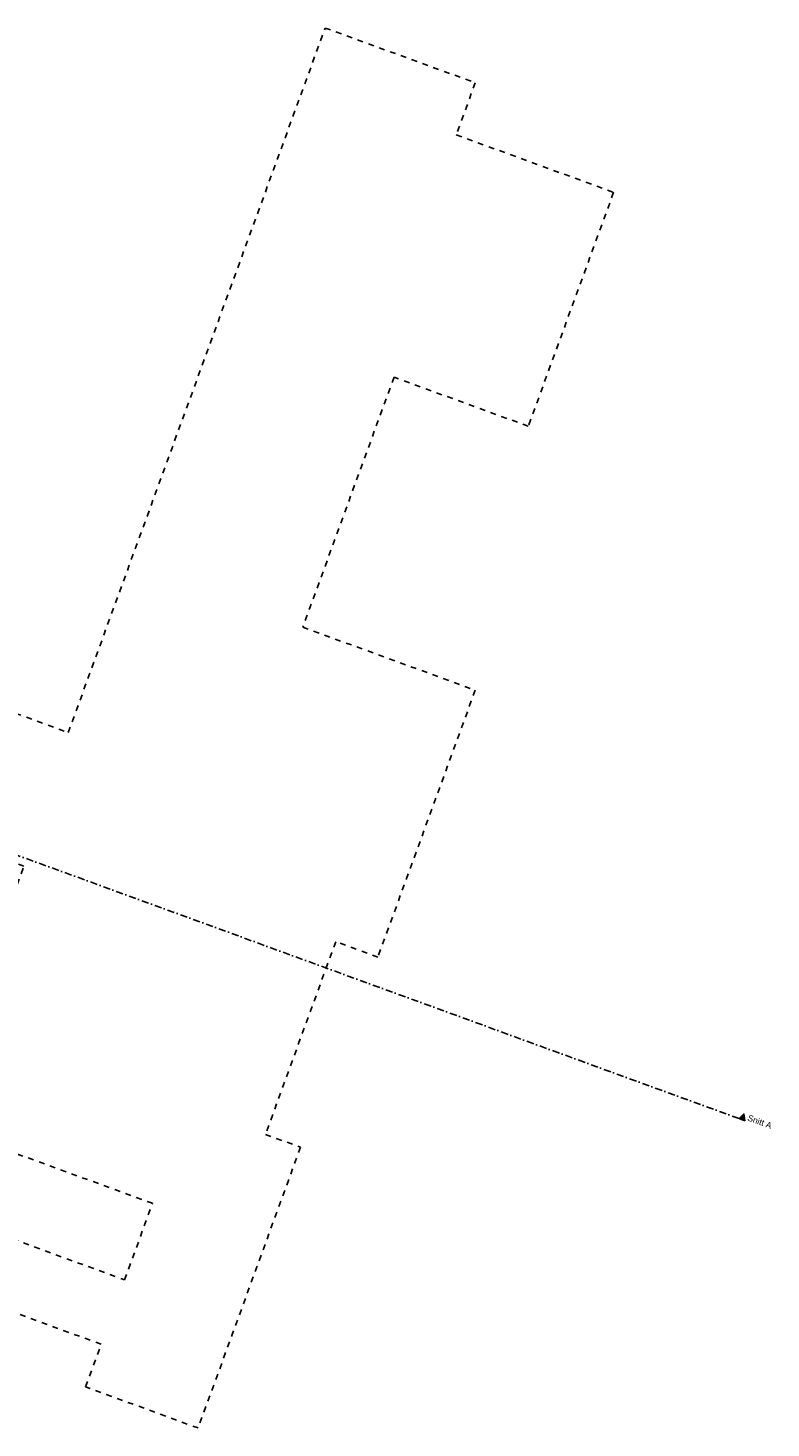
# Model space of a CAD drawing. Header units: millimetres. Extents: x 112481703 to 112580238, y 1264638581 to 1264713060.
# Tile 71 of 71: x 112543777 to 112580238, y 1264644388 to 1264713060. Entities that reach past the tile are written whole.
import ezdxf

# ---------------------------------------------------------------- set-up
doc = ezdxf.new("R2010")
doc.units = ezdxf.units.MM
doc.header["$LTSCALE"] = 0.5
doc.header["$MEASUREMENT"] = 0
for name, pattern in [('PLINE', [0]), ('Prikk & stiplet', [1340.555525, 705.555534, -352.777767, 0, -282.222223]), ('Stiplet', [1128.888893, 564.444447, -564.444447])]:
    doc.linetypes.add(name, pattern=pattern)
doc.layers.add('0(Nye konstruksjoner)', color=7, linetype='Continuous')
doc.layers.add('852- Snittmarkør', color=7, linetype='Continuous')
doc.styles.add('GENERATED_STYLE_1', font='arial.ttf')

msp = doc.modelspace()

# ---------------------------------------------------------------- hatches: boundary and pattern name
at = {"layer": '852- Snittmarkør', "linetype": 'Continuous'}
msp.add_hatch(color=256, dxfattribs=at).paths.add_polyline_path([(112578950, 1264659458), (112578912, 1264659791), (112578668, 1264659561)])

# ---------------------------------------------------------------- linework, layer by layer
at = {"layer": '0(Nye konstruksjoner)', "linetype": 'Stiplet'}
msp.add_lwpolyline([(112539457, 1264680796), (112545751, 1264678500), (112558360, 1264713060), (112565725, 1264710373), (112564793, 1264707818), (112572515, 1264705001), (112568329, 1264693526), (112561739, 1264695931), (112557264, 1264683666), (112565724, 1264680580), (112560948, 1264667489), (112558881, 1264668243), (112555431, 1264658788), (112557151, 1264658161), (112552126, 1264644388), (112546602, 1264646403), (112547366, 1264648498), (112535511, 1264652823), (112536662, 1264655980), (112548518, 1264651654), (112549887, 1264655408), (112538995, 1264659382), (112543579, 1264671947), (112537092, 1264674314)], dxfattribs=at)
msp.add_lwpolyline([(112539457, 1264680796), (112545751, 1264678500), (112558360, 1264713060), (112565725, 1264710373), (112564793, 1264707818), (112572515, 1264705001), (112568329, 1264693526), (112561739, 1264695931), (112557264, 1264683666), (112565724, 1264680580), (112560948, 1264667489), (112558881, 1264668243), (112555431, 1264658788), (112557151, 1264658161), (112552126, 1264644388), (112546602, 1264646403), (112547366, 1264648498), (112535511, 1264652823), (112536662, 1264655980), (112548518, 1264651654), (112549887, 1264655408), (112538995, 1264659382), (112543579, 1264671947), (112537092, 1264674314)], dxfattribs=at)
at = {"layer": '852- Snittmarkør', "linetype": 'Prikk & stiplet'}
msp.add_line((112578668, 1264659561), (112483198, 1264694392), dxfattribs=at)
at = {"layer": '852- Snittmarkør', "linetype": 'PLINE', "flags": 128}
msp.add_lwpolyline([(112578950, 1264659458), (112578668, 1264659561), (112578912, 1264659791)], close=True, dxfattribs=at)

# ---------------------------------------------------------------- texts
at = {"layer": '852- Snittmarkør', "insert": (112579053, 1264659478), "char_height": 300, "attachment_point": 7, "rotation": 339.95599, "style": 'GENERATED_STYLE_1'}
msp.add_mtext('\\A1;{\\pql;\\pt0;\\fArial|b0|i0|c0|p0;\\W1.000000;Snitt A}', dxfattribs=at)

doc.saveas('drawing.dxf')
